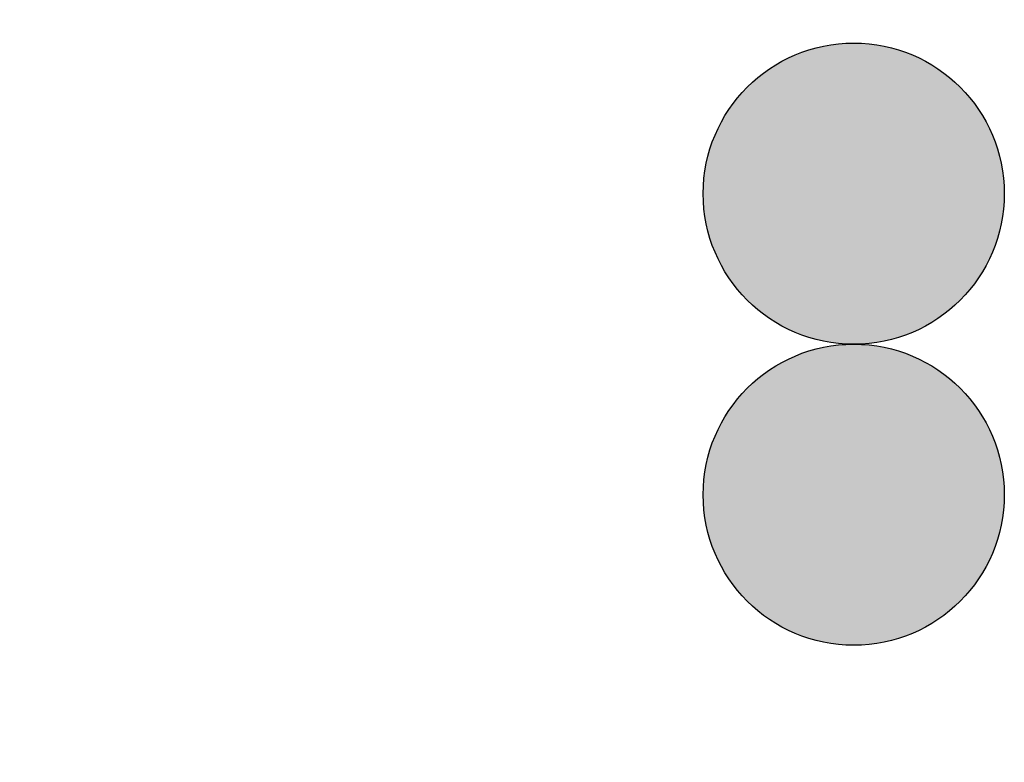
# Model space of a CAD drawing. Header units: millimetres. Extents: x -37445 to 120667, y -123620 to 254214.
# Tile 66 of 219: x 5405 to 5666, y -87589 to -87391. Entities that reach past the tile are written whole.
import ezdxf
from ezdxf import colors
from ezdxf.entities.mleader import LeaderData, LeaderLine
from ezdxf.math import Vec2, Vec3

# ---------------------------------------------------------------- set-up
doc = ezdxf.new("R2010")
doc.units = ezdxf.units.MM
doc.layers.add('Inwentaryzacja$0$Leszno_dyspozytornia_inwentaryzacja$0$Inwentarka_opis', color=7, linetype='Continuous')
doc.layers.add('Inwentaryzacja$0$Leszno_dyspozytornia_inwentaryzacja$0$Ogrzewanie+ct', color=7, linetype='Continuous')
doc.styles.add('Inwentaryzacja$0$Leszno_dyspozytornia_inwentaryzacja$0$Standard', font='arial.ttf')

# ---------------------------------------------------------------- blocks, each defined once
blk = doc.blocks.new('Inwentaryzacja$0$Leszno_dyspozytornia_inwentaryzacja$0$og')
at = {"layer": 'Inwentaryzacja$0$Leszno_dyspozytornia_inwentaryzacja$0$Ogrzewanie+ct'}
h = blk.add_hatch(color=256, dxfattribs=at)
h.paths.add_polyline_path([(51581.54, -99588.55, 1), (51501.54, -99588.55, 1)])
h.paths.add_polyline_path([(51661.54, -99588.55, 1), (51581.54, -99588.55, 1)])
for centre in [(51541.54, -99588.55), (51621.54, -99588.55)]:
    blk.add_circle(centre, 40, dxfattribs=at)

msp = doc.modelspace()

# ---------------------------------------------------------------- block references
at = {"layer": 'Inwentaryzacja$0$Leszno_dyspozytornia_inwentaryzacja$0$Ogrzewanie+ct', "rotation": 90}
msp.add_blockref('Inwentaryzacja$0$Leszno_dyspozytornia_inwentaryzacja$0$og', (-93962.12, -139059.11), dxfattribs=at)

# ---------------------------------------------------------------- leaders
at = {"layer": 'Inwentaryzacja$0$Leszno_dyspozytornia_inwentaryzacja$0$Inwentarka_opis', "lineweight": 9}
ml = msp.add_multileader_mtext('Standard', dxfattribs=at)
ml.set_content('w', color=256, style='Inwentaryzacja$0$Leszno_dyspozytornia_inwentaryzacja$0$Standard')
ml.set_leader_properties(color=256)
ml.build(insert=Vec2(0, 0))
ml.multileader.update_dxf_attribs({"dogleg_length": 4, "arrow_head_size": 50})
ctx = ml.context
ctx.base_point, ctx.char_height, ctx.arrow_head_size, ctx.landing_gap_size, ctx.plane_origin = Vec3(194.71, -96149.22), 125, 50, 15, Vec3(59326.03, 130088.9)
notes = []
notes.append((ctx, [(0, (0, 0, 0), (0, 0), (1, 0), 1, [])]))
ctx.mtext.insert, ctx.mtext.width = Vec3(209.71, -96086.72), 5456.6853
for ctx, leaders in notes:
    for number, flags, end, landing, length, lines in leaders:
        leader = LeaderData()
        leader.index, (leader.has_last_leader_line, leader.has_dogleg_vector, leader.attachment_direction) = number, flags
        leader.last_leader_point, leader.dogleg_vector, leader.dogleg_length = Vec3(end), Vec3(landing), length
        for number, points, colour, breaks in lines:
            line = LeaderLine()
            line.index, line.vertices, line.color, line.breaks = number, Vec3.list(points), colors.encode_raw_color(colour), breaks
            leader.lines.append(line)
        ctx.leaders.append(leader)

doc.saveas('drawing.dxf')
